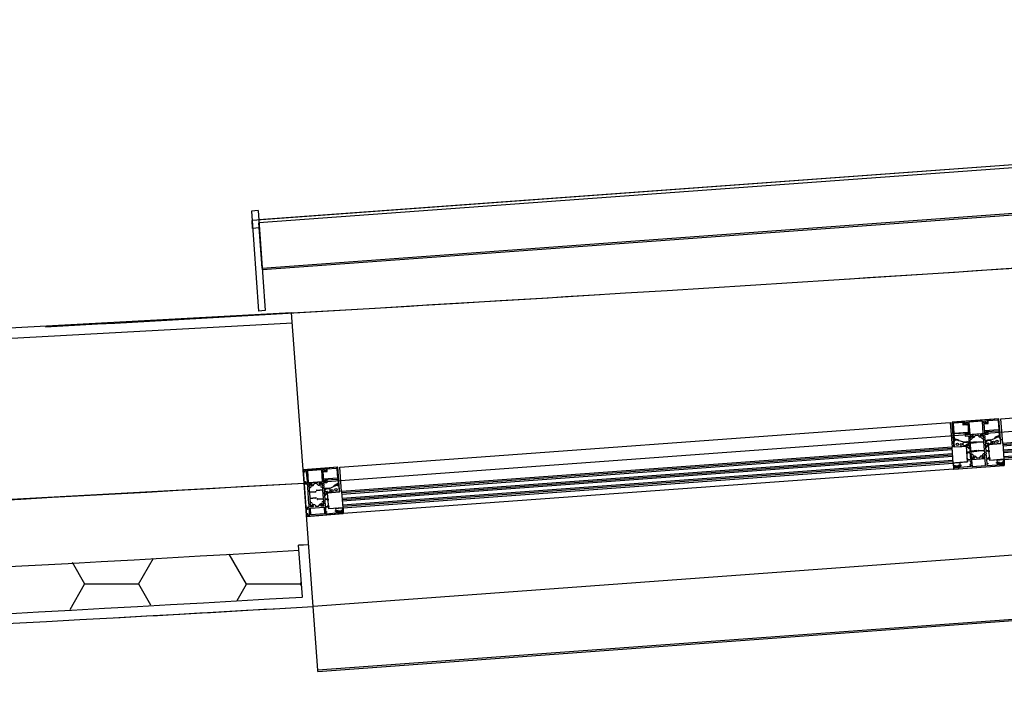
# Model space of a CAD drawing. Header units: millimetres. Extents: x 17842 to 101027, y -6186 to 35801.
# Tile 3 of 14: x 57604 to 59077, y -4580 to -3556. Entities that reach past the tile are written whole.
import ezdxf

# ---------------------------------------------------------------- set-up
doc = ezdxf.new("R2010")
doc.units = ezdxf.units.MM

msp = doc.modelspace()

# ---------------------------------------------------------------- linework, layer by layer
for p, q in [((62061.1, -3556.3), (57952, -3856.3)), ((62051.1, -3557), (57962, -3855.6)), ((62051.4, -3561.4), (57962.3, -3859.9)), ((57967.3, -3927.7), (62056.4, -3629.2)), ((62056.6, -3631.8), (57967.5, -3930.4)), ((57961, -3841.6), (57951, -3842.4)), ((57951, -3842.4), (57961.9, -3992)), ((57961, -3841.6), (57971.9, -3991.2)), ((57952.9, -3868.3), (57952, -3856.3)), ((57962.9, -3867.6), (57952.9, -3868.3)), ((57967.3, -3927.7), (57962.3, -3859.9)), ((57971.9, -3991.2), (57961.9, -3992)), ((58030, -4249.1), (58011.3, -3994.8)), ((59072.2, -4153), (59985.3, -4086.3)), ((58030, -4249.1), (60041.6, -4101.9)), ((59987.9, -4123.2), (59074.9, -4189.8)), ((59988.1, -4125.2), (59075, -4191.8)), ((59988.2, -4127.2), (59075.2, -4193.8)), ((59988.7, -4133.2), (59075.6, -4199.8)), ((59988.8, -4135.2), (59075.8, -4201.8)), ((59989, -4137.1), (59075.9, -4203.8)), ((62032.8, -4141.7), (58043.5, -4433.6)), ((59068.9, -4153.2), (59051.7, -4154.5)), ((59074.9, -4189.8), (59072.2, -4153)), ((59989.4, -4143.1), (59076.4, -4209.8)), ((59989.5, -4145.1), (59076.5, -4211.8)), ((59076.6, -4213.8), (59989.7, -4147.1)), ((58083.3, -4225.2), (58996.4, -4158.5)), ((58996.4, -4158.5), (58999.1, -4195.4)), ((59001.4, -4185.7), (58999.4, -4158.5)), ((58999.6, -4158.3), (59016.8, -4157)), ((59001, -4160.6), (59001.9, -4174.1)), ((59015.7, -4158.5), (59001.9, -4159.5)), ((59016, -4162.7), (59015.7, -4158.5)), ((59021.4, -4162.3), (59016, -4162.7)), ((59016.8, -4157), (59017.2, -4161.4)), ((59017.2, -4161.4), (59019.8, -4161.2)), ((59051.2, -4154.5), (59017.3, -4157)), ((59017.3, -4157), (59017.6, -4160.6)), ((59017.6, -4160.6), (59019.1, -4160.8)), ((59019.1, -4160.8), (59019.6, -4160.8)), ((59019.5, -4158.8), (59022.5, -4158.6)), ((59019.6, -4160.8), (59019.5, -4158.8)), ((59019.8, -4161.2), (59020, -4161)), ((59020.5, -4160.8), (59021.6, -4161.3)), ((59022.5, -4158.6), (59023.1, -4167.3)), ((59023.1, -4167.3), (59023.4, -4167.6)), ((59023.4, -4167.6), (59023.1, -4167.8)), ((59023.1, -4167.8), (59023.8, -4176.6)), ((59044.6, -4156.8), (59024.2, -4158.3)), ((59024.2, -4158.3), (59025.6, -4176.4)), ((59045.9, -4174.9), (59044.6, -4156.8)), ((59049.4, -4156.6), (59046.4, -4156.9)), ((59046.4, -4156.9), (59047, -4165.6)), ((59047, -4165.6), (59046.8, -4165.8)), ((59046.8, -4165.8), (59047.1, -4166.1)), ((59047.1, -4166.1), (59047.7, -4174.8)), ((59048.7, -4158.7), (59047.6, -4159.4)), ((59048, -4160.3), (59053.3, -4160)), ((59049.4, -4159), (59049.2, -4158.8)), ((59049.5, -4158.6), (59049.4, -4156.6)), ((59052.1, -4158.8), (59049.4, -4159)), ((59050, -4158.6), (59049.5, -4158.6)), ((59051.5, -4158.1), (59050, -4158.6)), ((59051.2, -4154.5), (59051.5, -4158.1)), ((59051.7, -4154.5), (59052.1, -4158.8)), ((59053, -4155.8), (59066.9, -4154.8)), ((59053.3, -4160), (59053, -4155.8)), ((59068, -4155.7), (59069, -4169.2)), ((59071.2, -4180.6), (59069.2, -4153.4)), ((59002, -4176.3), (59002.5, -4183.1)), ((59002.5, -4174.5), (59022.9, -4173)), ((59021, -4174.4), (59002.5, -4175.7)), ((59020.1, -4174.8), (59018.7, -4175.3)), ((59018.7, -4175.3), (59018.9, -4178.9)), ((59018.9, -4178.9), (59023.9, -4178.5)), ((59020.6, -4174.8), (59020.1, -4174.8)), ((59020.8, -4176.8), (59020.6, -4174.8)), ((59023.8, -4176.6), (59020.8, -4176.8)), ((59021.1, -4175.7), (59021, -4174.4)), ((59023.3, -4173.8), (59021.6, -4175.8)), ((59023.9, -4178.5), (59024.2, -4181.8)), ((59024.4, -4182.1), (59026.4, -4181.9)), ((59026.2, -4182.3), (59024.7, -4182.4)), ((59025.6, -4176.4), (59045.9, -4174.9)), ((59026.6, -4181.7), (59025.8, -4178.6)), ((59025.9, -4178.7), (59026.7, -4181.7)), ((59026, -4178.4), (59030.3, -4178.1)), ((59026.8, -4178.4), (59026.1, -4178.4)), ((59027.4, -4178.3), (59027, -4178.3)), ((59030.1, -4178.1), (59028.8, -4178.2)), ((59029.2, -4182.8), (59030.4, -4178.4)), ((59030.5, -4178.3), (59029.7, -4180.9)), ((59030, -4181.1), (59030.8, -4181.1)), ((59033.4, -4178.9), (59033.6, -4178.2)), ((59034.1, -4177.8), (59037.7, -4177.5)), ((59038.5, -4178.5), (59038.2, -4177.8)), ((59041.4, -4177.5), (59042.4, -4179.9)), ((59043.3, -4181.7), (59041.4, -4177.6)), ((59045.8, -4177), (59041.5, -4177.3)), ((59042.3, -4180.2), (59041.5, -4180.3)), ((59041.7, -4177.3), (59043, -4177.2)), ((59044.3, -4177.1), (59044.8, -4177)), ((59045, -4177), (59045.6, -4177)), ((59045.9, -4177.2), (59045.6, -4180.3)), ((59045.7, -4180.3), (59046, -4177.2)), ((59045.9, -4180.5), (59047.9, -4180.4)), ((59046.2, -4180.8), (59047.7, -4180.7)), ((59047.7, -4174.8), (59050.7, -4174.6)), ((59047.8, -4172.1), (59049.7, -4173.8)), ((59052.8, -4176.4), (59047.9, -4176.8)), ((59047.9, -4176.8), (59048.1, -4180.1)), ((59068.5, -4169.7), (59048.1, -4171.2)), ((59048.2, -4181.2), (59048.8, -4189.4)), ((59050.1, -4172.2), (59068.7, -4170.9)), ((59050.2, -4173.5), (59050.1, -4172.2)), ((59050.7, -4174.6), (59050.6, -4172.6)), ((59050.6, -4172.6), (59051.1, -4172.6)), ((59051.1, -4172.6), (59052.6, -4172.8)), ((59052.6, -4172.8), (59052.8, -4176.4)), ((59057.6, -4184.4), (59062.7, -4182.3)), ((59062.7, -4182.3), (59068.7, -4179.6)), ((59068.5, -4178.3), (59063.6, -4180.5)), ((59063.9, -4181.7), (59068.8, -4179.5)), ((59069.7, -4178.2), (59068.5, -4178.3)), ((59068.8, -4179.5), (59069.6, -4179.4)), ((59069.2, -4171.3), (59069.7, -4178.2)), ((59069.4, -4181.3), (59069.3, -4179.9)), ((59069.6, -4179.4), (59069.4, -4181.2)), ((59069.4, -4181.2), (59070.7, -4181.1)), ((59071, -4181.2), (59069.4, -4181.3)), ((59072.3, -4189.7), (59071.3, -4181.4)), ((58999.1, -4195.4), (58086, -4262)), ((58999.2, -4197.4), (58086.2, -4264)), ((59001.6, -4189.2), (58998.6, -4189.4)), ((59001.6, -4189.2), (58998.6, -4189.4)), ((59000.8, -4219.3), (58999.1, -4195.4)), ((59001.6, -4194.9), (59001.4, -4186.5)), ((59001.7, -4186.2), (59003.3, -4186.1)), ((59003.2, -4186.1), (59001.9, -4186.2)), ((59001.9, -4195.2), (59013.6, -4194.3)), ((59002.5, -4183.1), (59003.7, -4183)), ((59003.6, -4184.2), (59002.8, -4184.3)), ((59002.8, -4184.3), (59003.2, -4186.1)), ((59003.3, -4186.1), (59003.2, -4184.8)), ((59008.8, -4185.7), (59003.6, -4184.2)), ((59003.7, -4183), (59008.9, -4184.5)), ((59010, -4186.1), (59003.7, -4184.3)), ((59015.4, -4187.5), (59010, -4186.1)), ((59013.6, -4194.3), (59016.1, -4193.9)), ((59015.7, -4187.5), (59021, -4187.1)), ((59015.9, -4191.9), (59015.7, -4189.5)), ((59016.1, -4193.9), (59016.8, -4193.9)), ((59016.6, -4188.4), (59021.1, -4188.1)), ((59019.9, -4192.5), (59020, -4193.5)), ((59020.3, -4193.8), (59020.7, -4193.7)), ((59024.6, -4191.5), (59020.6, -4191.7)), ((59021, -4193.4), (59021, -4193)), ((59021.2, -4192.7), (59024.6, -4192.4)), ((59024.3, -4183), (59024.9, -4191.1)), ((59025, -4192.7), (59025.7, -4202.1)), ((59026.4, -4188), (59026.2, -4184.8)), ((59027.4, -4201), (59026.5, -4189.6)), ((59026.6, -4184.3), (59027.4, -4184.2)), ((59035.4, -4187.7), (59026.7, -4188.3)), ((59026.8, -4189.3), (59035.5, -4188.6)), ((59037.8, -4187.5), (59046.5, -4186.8)), ((59046.6, -4187.8), (59037.9, -4188.5)), ((59046, -4182.9), (59045.3, -4182.9)), ((59046.8, -4186.5), (59046.5, -4183.3)), ((59047.7, -4199.5), (59046.9, -4188.1)), ((59048.9, -4191), (59049.6, -4200.4)), ((59049.1, -4189.7), (59053.1, -4189.4)), ((59052.6, -4190.4), (59049.2, -4190.7)), ((59057.3, -4184.5), (59052, -4184.9)), ((59056.5, -4185.5), (59052, -4185.9)), ((59052.9, -4191.1), (59052.9, -4190.7)), ((59053.6, -4191.3), (59053.2, -4191.4)), ((59053.8, -4190), (59053.9, -4191)), ((59057.9, -4190.9), (59057.1, -4190.9)), ((59057.8, -4188.9), (59057.6, -4186.5)), ((59060.4, -4190.9), (59057.9, -4190.9)), ((59072.1, -4190), (59060.4, -4190.9)), ((59074.5, -4184.4), (59071.5, -4184.6)), ((59074.5, -4184.4), (59071.5, -4184.6)), ((59074.9, -4189.8), (59076.6, -4213.8)), ((58999.4, -4199.4), (58086.3, -4266)), ((58999.8, -4205.4), (58086.7, -4272)), ((58999.9, -4207.3), (58086.9, -4274)), ((59000.1, -4209.3), (58087, -4276)), ((59020.7, -4203.1), (59020.8, -4205)), ((59025.4, -4202.4), (59021, -4202.7)), ((59021.2, -4205.2), (59021.7, -4205.2)), ((59022, -4204.9), (59022, -4204)), ((59022.2, -4203.7), (59025.4, -4203.4)), ((59025.8, -4203.7), (59026.1, -4207.9)), ((59026.1, -4209.1), (59026.5, -4213.9)), ((59028.4, -4208.7), (59026.3, -4208.9)), ((59026.6, -4208.3), (59028.2, -4208.2)), ((59027.7, -4205.8), (59027.5, -4202.6)), ((59036.4, -4200.6), (59027.7, -4201.3)), ((59027.8, -4202.2), (59036.4, -4201.6)), ((59028.9, -4206.2), (59028.2, -4206.2)), ((59028.2, -4212.1), (59028.6, -4208.9)), ((59028.4, -4211.9), (59028.8, -4208.7)), ((59032.7, -4212), (59028.5, -4212.3)), ((59028.8, -4212.2), (59029.9, -4212)), ((59032.7, -4211.5), (59030.8, -4207.4)), ((59031.2, -4211.9), (59032.4, -4211.9)), ((59031.8, -4209.3), (59032.9, -4211.7)), ((59032.8, -4209), (59032, -4209)), ((59036, -4211.4), (59035.7, -4210.7)), ((59040.2, -4211.4), (59036.5, -4211.7)), ((59038.8, -4200.4), (59047.4, -4199.8)), ((59047.5, -4200.8), (59038.8, -4201.4)), ((59040.7, -4211.1), (59040.9, -4210.4)), ((59043.5, -4208.2), (59044.3, -4208.1)), ((59044.5, -4208.4), (59043.8, -4210.9)), ((59044, -4210.7), (59045.2, -4206.3)), ((59044, -4211.1), (59048.3, -4210.8)), ((59045.5, -4210.9), (59044.3, -4211.1)), ((59048, -4210.8), (59046.8, -4210.8)), ((59047, -4204.9), (59047.6, -4204.8)), ((59048.2, -4210.4), (59047.4, -4207.3)), ((59048.4, -4210.6), (59047.7, -4207.6)), ((59048.1, -4204.3), (59047.8, -4201.1)), ((59049.9, -4207.2), (59047.8, -4207.3)), ((59049.5, -4206.7), (59047.9, -4206.8)), ((59049.7, -4201.9), (59050, -4206.1)), ((59049.9, -4200.6), (59054.3, -4200.3)), ((59053.2, -4201.4), (59050, -4201.6)), ((59050.1, -4207.3), (59050.5, -4212.2)), ((59050.5, -4212.2), (59054.2, -4211.9)), ((59053.6, -4202.6), (59053.5, -4201.7)), ((59054.5, -4202.8), (59053.9, -4202.8)), ((59054.1, -4210.5), (59055.2, -4210.3)), ((59054.2, -4211.9), (59054.1, -4210.5)), ((59054.6, -4200.6), (59054.8, -4202.5)), ((59055.2, -4210.3), (59055.5, -4213.2)), ((58080.3, -4225.4), (58028.5, -4229.2)), ((58028.5, -4229.2), (58062.4, -4226.7)), ((58062.4, -4226.7), (58062.6, -4230.3)), ((58080.1, -4225.4), (58062.9, -4226.7)), ((58062.9, -4226.7), (58063.2, -4231)), ((58064.2, -4228), (58078, -4226.9)), ((58083, -4262.2), (58080.3, -4225.4)), ((58082.3, -4252.8), (58080.3, -4225.6)), ((58086, -4262), (58083.3, -4225.2)), ((59000.5, -4215.3), (58087.5, -4282)), ((59000.7, -4217.3), (58087.6, -4284)), ((58087.8, -4286), (59000.8, -4219.3)), ((59000.6, -4219.7), (59001.1, -4223)), ((59021.9, -4217.6), (59000.8, -4219.2)), ((59002.1, -4219.2), (59000.8, -4219.3)), ((59003.1, -4223.2), (59001.1, -4223.3)), ((59001.1, -4223.3), (59001.5, -4228)), ((59001.4, -4223.2), (59004.2, -4223)), ((59001.7, -4228.3), (59077.3, -4222.8)), ((59002.9, -4219.3), (59002.1, -4219.2)), ((59002.7, -4224.2), (59004.2, -4224.1)), ((59002.9, -4226.7), (59002.7, -4224.2)), ((59004.5, -4219.1), (59002.9, -4219.3)), ((59009.8, -4226.2), (59002.9, -4226.7)), ((59003.6, -4224.7), (59004.4, -4225.8)), ((59004.2, -4224.3), (59003.8, -4224.4)), ((59004.2, -4223), (59004.2, -4224.3)), ((59005.2, -4219), (59004.5, -4219.1)), ((59004.9, -4226), (59007.8, -4225.8)), ((59006.4, -4218.9), (59005.2, -4219)), ((59007.1, -4219), (59006.4, -4218.9)), ((59008.7, -4218.8), (59007.1, -4219)), ((59008, -4222.7), (59010.8, -4222.5)), ((59008.1, -4224), (59008, -4222.7)), ((59008.6, -4224), (59008.1, -4224)), ((59008.2, -4223.8), (59009.7, -4223.7)), ((59008.2, -4225.5), (59008.8, -4224.3)), ((59009.5, -4218.7), (59008.7, -4218.8)), ((59012.6, -4222.5), (59009.1, -4222.7)), ((59010.8, -4218.6), (59009.5, -4218.7)), ((59009.7, -4223.7), (59009.8, -4226.2)), ((59011.1, -4222.3), (59011.1, -4218.9)), ((59011.2, -4223.6), (59012.6, -4223.5)), ((59011.3, -4225.8), (59011.2, -4223.6)), ((59027.3, -4224.6), (59011.3, -4225.8)), ((59012.6, -4223.5), (59012.6, -4222.5)), ((59021.5, -4212.8), (59021.6, -4215.7)), ((59022.6, -4212.8), (59021.5, -4212.8)), ((59021.6, -4215.7), (59026.6, -4215.4)), ((59022.7, -4214.2), (59022.6, -4212.8)), ((59026.5, -4213.9), (59022.7, -4214.2)), ((59027, -4221.4), (59025.5, -4221.5)), ((59025.5, -4221.5), (59025.6, -4222.5)), ((59025.6, -4222.5), (59027.1, -4222.4)), ((59026.6, -4215.4), (59027, -4221.4)), ((59027.1, -4222.4), (59027.3, -4224.6)), ((59048.7, -4212.8), (59028.3, -4214.3)), ((59028.3, -4214.3), (59029.1, -4224.5)), ((59029.1, -4224.5), (59049.4, -4223)), ((59049.4, -4223), (59048.7, -4212.8)), ((59055.5, -4213.2), (59050.6, -4213.7)), ((59050.6, -4213.7), (59051, -4219.7)), ((59051, -4219.7), (59052.5, -4219.6)), ((59052.6, -4220.5), (59051.1, -4220.7)), ((59051.1, -4220.7), (59051.2, -4222.9)), ((59051.2, -4222.9), (59067.2, -4221.7)), ((59052.5, -4219.6), (59052.6, -4220.5)), ((59076.6, -4213.6), (59055.7, -4215.2)), ((59065.5, -4218.6), (59069, -4218.3)), ((59065.5, -4219.6), (59065.5, -4218.6)), ((59067, -4219.5), (59065.5, -4219.6)), ((59066.9, -4218.2), (59066.4, -4214.8)), ((59066.7, -4214.5), (59067.9, -4214.4)), ((59067.2, -4221.7), (59067, -4219.5)), ((59070, -4218.2), (59067.2, -4218.4)), ((59067.9, -4214.4), (59068.8, -4214.5)), ((59070, -4219.3), (59068.5, -4219.4)), ((59068.5, -4219.4), (59068.7, -4221.9)), ((59068.7, -4221.9), (59075.7, -4221.4)), ((59068.8, -4214.5), (59070.4, -4214.3)), ((59070.3, -4221), (59069.5, -4219.9)), ((59069.6, -4219.6), (59070.1, -4219.5)), ((59070.1, -4219.5), (59070, -4218.2)), ((59070.4, -4214.3), (59071, -4214.2)), ((59073.6, -4221), (59070.7, -4221.2)), ((59071, -4214.2), (59072.3, -4214.1)), ((59072.3, -4214.1), (59073, -4214.1)), ((59073, -4214.1), (59074.6, -4214)), ((59076.7, -4217.7), (59073.9, -4217.9)), ((59073.9, -4217.9), (59074, -4219.2)), ((59075.5, -4218.9), (59074, -4219)), ((59074, -4219.2), (59074.5, -4219.2)), ((59074.6, -4219.5), (59074, -4220.7)), ((59074.6, -4214), (59075.4, -4213.9)), ((59074.9, -4217.9), (59076.9, -4217.8)), ((59075.4, -4213.9), (59076.6, -4213.8)), ((59075.7, -4221.4), (59075.5, -4218.9)), ((59076.9, -4214.1), (59076.9, -4217.5)), ((59076.9, -4217.8), (59077.3, -4222.8)), ((58028.5, -4229.2), (58033.6, -4299)), ((58028.7, -4232.8), (58028.5, -4229.2)), ((58030.2, -4233), (58028.7, -4232.8)), ((58030.7, -4233), (58030.2, -4233)), ((58033.6, -4230.8), (58030.6, -4231)), ((58030.6, -4231), (58030.7, -4233)), ((58034.2, -4239.5), (58033.6, -4230.8)), ((58034.5, -4239.7), (58034.2, -4239.5)), ((58034.3, -4240), (58034.5, -4239.7)), ((58034.9, -4248.7), (58034.3, -4240)), ((58035.4, -4230.5), (58055.7, -4229)), ((58036.7, -4248.6), (58035.4, -4230.5)), ((62040.8, -4237), (58050.5, -4529.1)), ((58050.6, -4530.9), (62041, -4238.9)), ((58055.7, -4229), (58057, -4247.1)), ((58060.5, -4228.8), (58057.5, -4229)), ((58057.5, -4229), (58058.2, -4237.8)), ((58058.2, -4237.8), (58057.9, -4238)), ((58057.9, -4238), (58058.2, -4238.3)), ((58058.2, -4238.3), (58058.8, -4247)), ((58059.8, -4230.9), (58058.8, -4231.6)), ((58059.1, -4232.5), (58064.5, -4232.1)), ((58060.5, -4231.2), (58060.4, -4231)), ((58060.7, -4230.8), (58060.5, -4228.8)), ((58063.2, -4231), (58060.5, -4231.2)), ((58061.2, -4230.8), (58060.7, -4230.8)), ((58062.6, -4230.3), (58061.2, -4230.8)), ((58064.5, -4232.1), (58064.2, -4228)), ((58079.1, -4227.9), (58080.1, -4241.4)), ((59001.5, -4228.3), (58088.4, -4294.9)), ((58029.8, -4247.5), (58031.2, -4247)), ((58030.1, -4251.1), (58029.8, -4247.5)), ((58043.5, -4433.6), (58030, -4249.1)), ((58043.5, -4433.6), (58030, -4249.1)), ((58035, -4250.7), (58030.1, -4251.1)), ((58031.2, -4247), (58031.8, -4247)), ((58031.8, -4247), (58031.9, -4249)), ((58031.9, -4249), (58034.9, -4248.7)), ((58035.3, -4254.1), (58035, -4250.7)), ((58037.2, -4280.1), (58035.4, -4255.2)), ((58037.5, -4254.1), (58035.5, -4254.3)), ((58035.9, -4254.7), (58037.3, -4254.5)), ((58057, -4247.1), (58036.7, -4248.6)), ((58036.9, -4250.8), (58037.7, -4253.9)), ((58037.8, -4253.9), (58037, -4250.9)), ((58041.4, -4250.3), (58037.1, -4250.6)), ((58037.2, -4250.6), (58038.6, -4250.5)), ((58038.6, -4256.5), (58037.8, -4256.5)), ((58040, -4250.4), (58041.3, -4250.3)), ((58041.5, -4250.6), (58040.2, -4255)), ((58040.9, -4253.1), (58041.6, -4250.5)), ((58041.9, -4253.2), (58041.1, -4253.3)), ((58044.7, -4250.4), (58044.5, -4251.1)), ((58048.8, -4249.7), (58045.2, -4250)), ((58049.6, -4250.7), (58049.3, -4250)), ((58052.5, -4249.7), (58053.6, -4252.1)), ((58054.4, -4253.9), (58052.5, -4249.8)), ((58053.4, -4252.4), (58052.6, -4252.5)), ((58056.9, -4249.1), (58052.7, -4249.5)), ((58052.8, -4249.5), (58054.1, -4249.4)), ((58055.5, -4249.3), (58055.9, -4249.2)), ((58056.1, -4249.2), (58056.8, -4249.2)), ((58057.1, -4255.1), (58056.4, -4255.1)), ((58057, -4249.4), (58056.7, -4252.5)), ((58056.8, -4252.5), (58057.1, -4249.4)), ((58059, -4252.6), (58057, -4252.7)), ((58057.3, -4253), (58058.8, -4252.9)), ((58057.9, -4258.7), (58057.7, -4255.5)), ((58058.8, -4247), (58061.8, -4246.8)), ((58058.9, -4244.3), (58060.8, -4246)), ((58064, -4248.6), (58059, -4249)), ((58059, -4249), (58059.2, -4252.3)), ((58079.6, -4241.9), (58059.2, -4243.4)), ((58059.3, -4253.4), (58059.9, -4261.6)), ((58061.3, -4244.4), (58079.8, -4243.1)), ((58061.4, -4245.7), (58061.3, -4244.4)), ((58061.7, -4244.8), (58062.2, -4244.7)), ((58061.8, -4246.8), (58061.7, -4244.8)), ((58062.2, -4244.7), (58063.7, -4245)), ((58063.7, -4245), (58064, -4248.6)), ((58068.7, -4256.6), (58073.8, -4254.5)), ((58073.8, -4254.5), (58079.8, -4251.8)), ((58079.6, -4250.5), (58074.7, -4252.7)), ((58075, -4253.9), (58079.9, -4251.7)), ((58080.8, -4250.4), (58079.6, -4250.5)), ((58079.9, -4251.7), (58080.7, -4251.6)), ((58080.3, -4243.5), (58080.8, -4250.4)), ((58080.5, -4253.5), (58080.4, -4252.1)), ((58082.1, -4253.4), (58080.5, -4253.5)), ((58080.7, -4251.6), (58080.6, -4253.4)), ((58080.6, -4253.4), (58081.9, -4253.3)), ((58084.8, -4245.9), (58081.8, -4246.1)), ((58084.8, -4245.9), (58081.8, -4246.1)), ((58083.5, -4261.9), (58082.4, -4253.6)), ((58037.4, -4257.1), (58037.7, -4262.2)), ((58037.8, -4263.8), (58038.4, -4271.2)), ((58038.1, -4262.5), (58046.7, -4261.9)), ((58046.8, -4262.9), (58038.1, -4263.5)), ((58038.7, -4271.5), (58047.4, -4270.9)), ((58048.9, -4259.7), (58057.6, -4259)), ((58057.7, -4260), (58049, -4260.7)), ((58058.8, -4271.7), (58058, -4260.3)), ((58060, -4263.2), (58060.7, -4272.6)), ((58060.2, -4261.9), (58064.2, -4261.6)), ((58063.7, -4262.6), (58060.3, -4262.9)), ((58068.4, -4256.7), (58063.1, -4257.1)), ((58067.6, -4257.7), (58063.1, -4258.1)), ((58064, -4263.3), (58064, -4262.9)), ((58064.8, -4263.5), (58064.4, -4263.6)), ((58065, -4262.2), (58065, -4263.2)), ((58065.1, -4263.6), (58083, -4262.2)), ((58066.8, -4287.5), (58065.1, -4263.6)), ((58069, -4263.1), (58068.3, -4263.1)), ((58068.9, -4261.1), (58068.7, -4258.7)), ((58071.5, -4263.1), (58069, -4263.1)), ((58083.2, -4262.2), (58071.5, -4263.1)), ((58086, -4262), (58087.8, -4286)), ((58032.6, -4285), (58037.5, -4284.6)), ((58032.8, -4288.6), (58032.6, -4285)), ((58037.5, -4284.6), (58037.3, -4281.3)), ((58037.5, -4281.1), (58039.5, -4280.9)), ((58039.2, -4280.5), (58037.8, -4280.6)), ((58038.5, -4272.8), (58038.9, -4278)), ((58047.5, -4271.9), (58038.8, -4272.5)), ((58039.4, -4278.5), (58040.2, -4278.4)), ((58039.7, -4281.1), (58039.4, -4284.3)), ((58039.5, -4284.3), (58039.8, -4281)), ((58039.5, -4286.5), (58059.8, -4285)), ((58039.6, -4284.5), (58043.9, -4284.2)), ((58041.1, -4284.2), (58039.7, -4284.4)), ((58042.1, -4279.6), (58043.9, -4283.8)), ((58043.8, -4284.2), (58042.5, -4284.2)), ((58044, -4283.9), (58043, -4281.5)), ((58043.1, -4281.2), (58043.9, -4281.2)), ((58046.9, -4282.9), (58047.2, -4283.6)), ((58047.7, -4283.9), (58051.3, -4283.6)), ((58049.9, -4272.6), (58058.6, -4272)), ((58058.6, -4273), (58050, -4273.6)), ((58051.8, -4283.3), (58052, -4282.5)), ((58054.6, -4280.4), (58055.4, -4280.3)), ((58055.7, -4280.6), (58054.9, -4283.1)), ((58055.1, -4282.9), (58056.3, -4278.5)), ((58055.1, -4283.3), (58059.4, -4283)), ((58056.6, -4283.1), (58055.4, -4283.3)), ((58059.1, -4283), (58057.9, -4283)), ((58058.1, -4277.1), (58058.7, -4277)), ((58059.4, -4282.6), (58058.6, -4279.5)), ((58059.6, -4282.8), (58058.8, -4279.7)), ((58059.2, -4276.5), (58059, -4273.3)), ((58060.7, -4278.9), (58059, -4279)), ((58059, -4279.5), (58061, -4279.4)), ((58059.8, -4285), (58060.6, -4295.2)), ((58060.8, -4274.1), (58061.1, -4278.3)), ((58061, -4272.8), (58065.4, -4272.5)), ((58064.3, -4273.6), (58061.1, -4273.8)), ((58061.2, -4279.5), (58061.6, -4284.4)), ((58061.6, -4284.4), (58065.4, -4284.1)), ((58066.7, -4285.4), (58061.7, -4285.9)), ((58061.7, -4285.9), (58062.1, -4291.9)), ((58064.7, -4274.8), (58064.6, -4273.9)), ((58065.6, -4275), (58065, -4275)), ((58065.3, -4282.7), (58066.4, -4282.5)), ((58065.4, -4284.1), (58065.3, -4282.7)), ((58065.7, -4272.8), (58065.9, -4274.7)), ((58066.4, -4282.5), (58066.7, -4285.4)), ((58034.3, -4288.9), (58032.8, -4288.6)), ((58033.3, -4295.4), (58034.8, -4294.9)), ((58033.6, -4299), (58033.3, -4295.4)), ((58033.6, -4299), (58088.4, -4294.9)), ((58088.2, -4295), (58033.6, -4299)), ((58034.8, -4288.8), (58034.3, -4288.9)), ((58037.7, -4286.4), (58034.7, -4286.7)), ((58034.7, -4286.7), (58034.8, -4288.8)), ((58034.8, -4294.9), (58035.3, -4294.8)), ((58035.3, -4294.8), (58035.4, -4297)), ((58035.4, -4297), (58038.4, -4296.8)), ((58038.4, -4296.8), (58037.7, -4286.4)), ((58040.2, -4296.7), (58039.5, -4286.5)), ((58060.6, -4295.2), (58040.2, -4296.7)), ((58062.1, -4291.9), (58063.6, -4291.7)), ((58063.7, -4292.7), (58062.2, -4292.9)), ((58062.2, -4292.9), (58062.4, -4295)), ((58062.4, -4295), (58078.3, -4293.9)), ((58063.6, -4291.7), (58063.7, -4292.7)), ((58087.8, -4286), (58066.8, -4287.5)), ((58076.6, -4290.8), (58080.1, -4290.5)), ((58076.7, -4291.8), (58076.6, -4290.8)), ((58078.2, -4291.7), (58076.7, -4291.8)), ((58078, -4290.4), (58077.5, -4287)), ((58077.8, -4286.7), (58079.1, -4286.6)), ((58078.3, -4293.9), (58078.2, -4291.7)), ((58081.1, -4290.4), (58078.4, -4290.6)), ((58079.1, -4286.6), (58079.9, -4286.6)), ((58081.1, -4291.5), (58079.7, -4291.6)), ((58079.7, -4291.6), (58079.8, -4294.1)), ((58079.8, -4294.1), (58086.8, -4293.6)), ((58079.9, -4286.6), (58081.5, -4286.5)), ((58081.4, -4293.2), (58080.6, -4292.1)), ((58080.7, -4291.8), (58081.2, -4291.7)), ((58081.2, -4291.7), (58081.1, -4290.4)), ((58081.5, -4286.5), (58082.2, -4286.4)), ((58084.7, -4293.2), (58081.8, -4293.4)), ((58082.2, -4286.4), (58083.4, -4286.3)), ((58083.4, -4286.3), (58084.1, -4286.3)), ((58084.1, -4286.3), (58085.7, -4286.2)), ((58087.8, -4289.9), (58085, -4290.1)), ((58085, -4290.1), (58085.1, -4291.4)), ((58086.6, -4291.1), (58085.1, -4291.2)), ((58085.1, -4291.4), (58085.6, -4291.4)), ((58085.8, -4291.7), (58085.2, -4292.9)), ((58085.7, -4286.2), (58086.5, -4286.1)), ((58086.1, -4290.1), (58088.1, -4290)), ((58086.5, -4286.1), (58087.7, -4286)), ((58086.8, -4293.6), (58086.6, -4291.1)), ((58088.4, -4294.9), (58087.8, -4286)), ((58088.1, -4286.3), (58088.1, -4289.7)), ((58088.1, -4290), (58088.4, -4294.7)), ((58029.2, -4341.8), (58021.7, -4342.2)), ((58027.4, -4419.5), (58021.7, -4342.2)), ((58036.7, -4341.4), (58029.2, -4341.8)), ((58050.5, -4529.1), (58043.5, -4433.6)), ((58050.6, -4530.9), (58050.5, -4529.1))]:
    msp.add_line(p, q)
at = {"extrusion": (0, 0, -1)}
for p, q in [((59069.2, -4153.2), (58999.4, -4158.3)), ((59071.9, -4190.1), (59069.2, -4153.2)), ((58999.4, -4158.3), (59002.1, -4195.2)), ((59002.1, -4195.2), (59020, -4193.8)), ((59020, -4193.8), (59021.8, -4217.8)), ((59053.9, -4191.4), (59071.9, -4190.1)), ((59055.7, -4215.3), (59053.9, -4191.4)), ((59021.8, -4217.8), (59000.8, -4219.3)), ((59000.8, -4219.3), (59001.5, -4228.3)), ((59001.5, -4228.3), (59077.3, -4222.8)), ((59076.6, -4213.8), (59055.7, -4215.3)), ((59077.3, -4222.8), (59076.6, -4213.8))]:
    msp.add_line(p, q, dxfattribs=at)
at = {"linetype": 'Continuous'}
for p, q in [((57943.8, -4400.1), (57918, -4355.3)), ((57701.9, -4400.1), (57683.3, -4368)), ((57782.2, -4400.4), (57804.7, -4361.4)), ((57679.8, -4438), (57701.6, -4400.4)), ((57701.5, -4400), (57782.1, -4400)), ((57800.6, -4431.5), (57782.5, -4400.1)), ((57929.6, -4424.5), (57943.5, -4400.4)), ((57943.4, -4400), (58024, -4400)), ((58024.1, -4400.4), (58025.8, -4397.6)), ((58026.2, -4403.1), (58024.5, -4400.1))]:
    msp.add_line(p, q, dxfattribs=at)
for points in [[(58011.3, -3994.8), (57102.9, -4044.2), (56194.1, -4087.4), (55285, -4124.3)], [(55270, -4139.9), (56184.4, -4102.9), (57098.6, -4059.5), (58012.4, -4009.7)], [(55455, -4373.1), (56313.6, -4337.4), (57171.9, -4296), (58030, -4249.1)]]:
    msp.add_lwpolyline(points)
for centre, radius in [((59028.2, -4178.9), 0.55), ((59043.7, -4177.7), 0.55), ((59007.1, -4191), 1.75), ((59012.6, -4191.6), 1.5), ((59060.9, -4188.1), 1.5), ((59066.3, -4186.7), 1.75), ((59030.5, -4211.4), 0.526), ((59046.1, -4210.2), 0.526), ((59006.2, -4224.2), 1), ((59072, -4219.4), 1), ((58039.3, -4251.1), 0.55), ((58054.8, -4249.9), 0.55), ((58072, -4260.3), 1.5), ((58077.5, -4258.9), 1.75), ((58041.7, -4283.6), 0.55), ((58057.2, -4282.4), 0.526), ((58083.2, -4291.6), 1)]:
    msp.add_circle(centre, radius)
for centre, radius, start, end in [((50400, 127413.9), 131628.9, 273.314937, 275.056134), ((50400, 127413.9), 131628.9, 273.676451, 274.130169), ((50400, 127413.9), 131628.9, 273.154298, 273.516162), ((59069, -4153.5), 0.25, 4.1756, 94.1756), ((58999.7, -4158.5), 0.25, 94.1756, 184.1756), ((59002, -4160.5), 1, 94.1756, 184.1756), ((59020.3, -4161.2), 0.4, 64.1756, 154.1756), ((59021.4, -4161.8), 0.5, 274.1756, 64.1756), ((59047.9, -4159.8), 0.5, 124.1755, 274.1756), ((59048.9, -4159.1), 0.4, 34.1756, 124.1755), ((59067, -4155.8), 1, 4.1756, 94.1756), ((59002.4, -4174), 0.5, 184.1756, 274.1756), ((59002.5, -4176.2), 0.5, 94.1756, 184.1756), ((59021.4, -4175.6), 0.307, 185.4384, 318.6912), ((59023, -4173.5), 0.493, 318.8827, 94.9478), ((59024.4, -4181.9), 0.2, 172.0732, 274.1756), ((59024.7, -4182.9), 0.465, 92.3628, 188.5696), ((59026, -4178.6), 0.2, 94.1756, 194.1756), ((59026.3, -4178.7), 0.325, 108.3943, 173.7551), ((59026, -4181.7), 0.648, 280.1337, 0.0052), ((59026.4, -4181.7), 0.2, 274.1756, 14.1756), ((59027, -4179), 0.698, 84.3212, 103.622), ((59027.5, -4178.5), 0.2, 321.7826, 94.1756), ((59027.2, -4182.2), 2, 274.1756, 344.1719), ((59028.2, -4178.9), 0.6, 157.9485, 274.1756), ((59028.2, -4178.9), 0.6, 274.1756, 40.9988), ((59028.8, -4178.4), 0.2, 94.1756, 195.8268), ((59029.9, -4180.9), 0.2, 164.1719, 274.1756), ((59030.1, -4178.4), 0.302, 3.7521, 90.5355), ((59030.3, -4178.3), 0.2, 344.1719, 94.1756), ((59030.5, -4178.1), 3, 274.1756, 344.1837), ((59034.1, -4178.3), 0.5, 94.1756, 164.1837), ((59037.7, -4178), 0.5, 24.1674, 94.1756), ((59041.2, -4177.3), 3, 204.1674, 274.1756), ((59041.5, -4177.5), 0.2, 94.1756, 204.1792), ((59041.7, -4177.6), 0.302, 97.8156, 184.599), ((59042.3, -4180), 0.2, 274.1756, 24.1792), ((59043, -4177.4), 0.2, 352.5243, 94.1756), ((59043.7, -4177.7), 0.6, 147.3523, 274.1756), ((59045.1, -4180.9), 2, 204.1792, 274.1756), ((59043.7, -4177.7), 0.6, 274.1756, 30.4026), ((59044.4, -4177.3), 0.2, 94.1756, 226.5685), ((59044.9, -4177.7), 0.698, 84.7291, 104.0299), ((59045.6, -4177.3), 0.325, 14.596, 79.9568), ((59046.2, -4180.2), 0.648, 188.3459, 268.2174), ((59045.9, -4180.3), 0.2, 174.1756, 274.1756), ((59045.8, -4177.2), 0.2, 354.1756, 94.1756), ((59048.1, -4171.7), 0.493, 93.4033, 229.4684), ((59047.7, -4181.2), 0.465, 359.7815, 95.9883), ((59047.9, -4180.2), 0.2, 274.1756, 16.2779), ((59049.9, -4173.6), 0.307, 229.6599, 2.9127), ((59063.8, -4181.1), 0.6, 114.1756, 279.1162), ((59068.5, -4169.2), 0.5, 274.1756, 4.1756), ((59068.7, -4171.4), 0.5, 4.1756, 94.1756), ((59068.8, -4180), 0.485, 12.0699, 110.4173), ((59070.7, -4180.6), 0.5, 274.1756, 4.1756), ((59071, -4181.4), 0.267, 16.745, 101.4574), ((59001.9, -4185.7), 0.5, 184.1756, 274.1756), ((59001.7, -4186.5), 0.267, 86.8937, 171.6061), ((59001.9, -4194.9), 0.3, 180.8091, 274.1756), ((59003.6, -4184.8), 0.485, 77.9338, 176.2812), ((59008.8, -4185.1), 0.6, 269.2349, 74.1756), ((59015.7, -4186.5), 1, 254.9816, 274.1756), ((59016.7, -4189.4), 1, 94.1756, 184.1756), ((59016.9, -4191.9), 1, 184.1756, 274.1756), ((59016.9, -4194.9), 1, 79.3296, 94.1756), ((59014.3, -4208.5), 15.9, 46.9571, 80.3586), ((59014.3, -4208.5), 14.9, 47.197, 79.3296), ((59020.6, -4192.4), 0.7, 94.1756, 184.1756), ((59020.3, -4193.5), 0.3, 180.4729, 274.1756), ((59020.7, -4193.4), 0.3, 274.1756, 4.1756), ((59021.3, -4190.6), 3.5, 4.1756, 94.1756), ((59021.3, -4193), 0.3, 94.1756, 184.1397), ((59021.3, -4190.6), 2.5, 4.1756, 94.1756), ((59024.3, -4190.4), 0.5, 184.1756, 4.1756), ((59024.8, -4197.3), 0.5, 219.7895, 46.9571), ((59024.5, -4191.1), 0.341, 277.0228, 357.2685), ((59024.6, -4192.8), 0.357, 13.1831, 90.4573), ((59026.7, -4184.8), 0.5, 94.1756, 184.1756), ((59026.7, -4188), 0.3, 184.1756, 274.1756), ((59026.8, -4189.6), 0.3, 94.1756, 184.1756), ((59035.4, -4188.2), 0.5, 4.1756, 94.1756), ((59035.4, -4188.2), 0.5, 274.1756, 4.1756), ((59037.9, -4188), 0.5, 94.1756, 184.1756), ((59037.9, -4188), 0.5, 184.1756, 274.1756), ((59046, -4183.4), 0.5, 4.1756, 94.1756), ((59046.5, -4186.5), 0.3, 274.1756, 4.1756), ((59046.6, -4188.1), 0.3, 4.1756, 94.1756), ((59052.2, -4188.4), 3.5, 94.1756, 184.1756), ((59049.2, -4188.6), 0.5, 184.1756, 4.1756), ((59049.1, -4189.3), 0.341, 191.0826, 271.3283), ((59049.2, -4191), 0.357, 97.8939, 175.168), ((59049.7, -4195.5), 0.5, 141.394, 328.5616), ((59061.8, -4205.1), 15.9, 107.9925, 141.394), ((59052.2, -4188.4), 2.5, 94.1756, 184.1756), ((59061.8, -4205.1), 14.9, 109.0215, 141.1541), ((59052.6, -4190.7), 0.3, 4.2114, 94.1756), ((59053.2, -4191.1), 0.3, 184.1756, 274.1756), ((59053.1, -4190.1), 0.7, 4.1756, 94.1756), ((59053.6, -4191), 0.3, 274.1756, 7.8782), ((59056.6, -4186.5), 1, 4.1756, 94.1756), ((59056.8, -4189), 1, 274.1756, 4.1756), ((59057.2, -4191.9), 1, 94.1756, 109.0215), ((59057.2, -4183.5), 1, 274.1756, 293.3695), ((59072, -4189.7), 0.3, 274.1756, 7.542), ((59021, -4203), 0.3, 94.1756, 184.1756), ((59021.1, -4204.9), 0.3, 184.1756, 274.1756), ((59021.7, -4204.9), 0.3, 274.1756, 4.1756), ((59022.3, -4204), 0.3, 94.1756, 184.1756), ((59025.3, -4202.1), 0.357, 277.8939, 355.168), ((59025.5, -4203.7), 0.3, 4.1756, 94.1756), ((59026.6, -4207.9), 0.5, 184.1756, 274.1756), ((59026.3, -4209.1), 0.2, 94.1756, 184.1756), ((59027.7, -4201), 0.3, 184.1756, 274.1756), ((59027.8, -4202.5), 0.3, 94.1756, 184.1756), ((59028.2, -4205.7), 0.5, 184.1756, 274.1756), ((59028.3, -4208.7), 0.5, 7.3061, 94.1756), ((59028.4, -4212.1), 0.2, 174.1756, 274.1756), ((59028.4, -4208.9), 0.2, 354.1756, 94.1756), ((59028.7, -4211.9), 0.3, 173.7247, 278.6649), ((59029, -4208.2), 2, 24.1756, 94.1756), ((59030.5, -4211.4), 0.6, 94.1756, 210.4026), ((59029.9, -4211.8), 0.2, 274.1756, 46.5685), ((59030.5, -4211.4), 0.6, 337.9485, 94.1756), ((59031.3, -4211.7), 0.2, 141.7826, 259.2684), ((59032, -4209.2), 0.2, 94.1756, 204.1792), ((59032.4, -4211.6), 0.3, 269.5947, 24.1756), ((59032.7, -4211.8), 0.2, 274.1756, 24.1792), ((59033, -4212), 3, 24.1674, 94.1756), ((59036.5, -4211.2), 0.5, 204.1674, 274.1756), ((59036.4, -4201.1), 0.5, 4.1756, 94.1756), ((59036.4, -4201.1), 0.5, 274.1756, 4.1756), ((59038.8, -4200.9), 0.5, 94.1756, 184.1756), ((59038.8, -4200.9), 0.5, 184.1756, 274.1756), ((59040.2, -4210.9), 0.5, 274.1756, 344.1837), ((59043.7, -4211.2), 3, 94.1756, 164.1837), ((59044, -4210.9), 0.2, 164.1719, 274.1756), ((59044.2, -4210.8), 0.3, 164.1756, 278.7564), ((59044.3, -4208.3), 0.2, 344.1719, 94.1756), ((59047.1, -4206.9), 2, 94.1756, 164.1756), ((59046.1, -4210.2), 0.6, 94.1756, 210.4026), ((59045.4, -4210.7), 0.2, 289.0827, 46.5685), ((59046.1, -4210.2), 0.6, 337.9485, 94.1756), ((59046.8, -4210.6), 0.2, 141.7826, 274.1756), ((59047.4, -4199.5), 0.3, 274.1756, 4.1756), ((59047.9, -4207.3), 0.5, 94.1756, 181.045), ((59047.5, -4201.1), 0.3, 4.1756, 94.1756), ((59047.6, -4204.3), 0.5, 274.1756, 4.1756), ((59047.9, -4207.5), 0.2, 94.1756, 194.1756), ((59048, -4210.5), 0.3, 269.6862, 14.6264), ((59048.3, -4210.6), 0.2, 274.1756, 14.1756), ((59049.5, -4206.2), 0.5, 274.1756, 4.1756), ((59049.9, -4200.3), 0.357, 193.1831, 270.4573), ((59050, -4201.9), 0.3, 94.1756, 184.1756), ((59049.9, -4207.4), 0.2, 4.1756, 94.1756), ((59053.2, -4201.7), 0.3, 4.1756, 94.1756), ((59053.9, -4202.5), 0.3, 184.1756, 274.1756), ((59054.3, -4200.6), 0.3, 4.1756, 94.1756), ((59054.5, -4202.5), 0.3, 274.1756, 4.1756), ((58078.1, -4227.9), 1, 4.1756, 94.1756), ((58080.1, -4225.6), 0.25, 4.1756, 94.1756), ((59000.9, -4219.6), 0.3, 94.1756, 187.4774), ((59001.3, -4223), 0.226, 179.7482, 292.9661), ((59003.2, -4224.2), 1, 4.1756, 94.1756), ((59003.8, -4224.6), 0.2, 103.6379, 214.1756), ((59004.8, -4225.5), 0.5, 214.1756, 274.1756), ((59007.7, -4225.3), 0.5, 274.1756, 334.1756), ((59009.2, -4223.7), 1, 94.1756, 184.1756), ((59008.6, -4224.2), 0.2, 334.1756, 84.7132), ((59010.8, -4218.9), 0.3, 0.8737, 94.1756), ((59010.8, -4222.3), 0.227, 254.9077, 8.4135), ((59066.7, -4214.8), 0.3, 94.1756, 187.4774), ((59067.2, -4218.2), 0.227, 179.9377, 293.4434), ((59069, -4219.3), 1, 4.1756, 94.1756), ((59069.7, -4219.8), 0.2, 103.6379, 214.1756), ((59070.7, -4220.7), 0.5, 214.1756, 274.1756), ((59073.6, -4220.5), 0.5, 274.1756, 334.1756), ((59075, -4218.9), 1, 94.1756, 184.1756), ((59074.4, -4219.4), 0.2, 334.1756, 84.7132), ((59076.6, -4214.1), 0.3, 0.8737, 94.1756), ((59076.7, -4217.5), 0.226, 255.385, 8.6029), ((59077, -4222.5), 0.25, 274.1756, 4.1756), ((58059, -4232), 0.5, 124.1755, 274.1756), ((58060, -4231.3), 0.4, 34.1756, 124.1755), ((58079.6, -4241.4), 0.5, 274.1756, 4.1756), ((59001.7, -4228), 0.25, 184.1756, 274.1756), ((50400, 127413.8), 131883.8, 272.005354, 273.316621), ((58035.5, -4254.1), 0.2, 184.1756, 274.1756), ((58035.9, -4255.2), 0.5, 94.1756, 184.1756), ((58037.1, -4250.8), 0.2, 94.1756, 194.1756), ((58037.3, -4250.9), 0.301, 103.8909, 175.682), ((58037.3, -4254), 0.5, 274.1756, 14.1756), ((58037.5, -4253.9), 0.2, 274.1756, 14.1756), ((58038.7, -4250.7), 0.2, 309.2386, 94.1756), ((58038.5, -4254.7), 1.75, 271.5487, 351.4342), ((58039.3, -4251.1), 0.6, 160.9828, 274.1756), ((58039.3, -4251.1), 0.6, 274.1756, 30.4026), ((58040, -4250.6), 0.2, 94.1756, 226.5685), ((58041.1, -4253.1), 0.2, 164.1719, 274.1756), ((58041.3, -4250.5), 0.185, 344.1702, 86.1085), ((58041.4, -4250.5), 0.2, 344.1719, 94.1756), ((58041.7, -4250.3), 3, 274.1756, 344.1837), ((58045.2, -4250.5), 0.5, 94.1756, 164.1837), ((58048.9, -4250.2), 0.5, 24.1674, 94.1756), ((58052.4, -4249.5), 3, 204.1674, 274.1756), ((58052.9, -4249.8), 0.302, 97.8156, 184.599), ((58052.7, -4249.7), 0.2, 94.1756, 204.1792), ((58053.4, -4252.2), 0.2, 274.1756, 24.1792), ((58054.1, -4249.6), 0.2, 352.5243, 94.1756), ((58054.8, -4249.9), 0.6, 147.3523, 274.1756), ((58056.2, -4253.1), 2, 204.1792, 274.1756), ((58054.8, -4249.9), 0.6, 274.1756, 30.4026), ((58055.5, -4249.5), 0.2, 94.1756, 226.5685), ((58056, -4249.9), 0.698, 84.7291, 104.0299), ((58057.3, -4252.4), 0.648, 188.3459, 268.2174), ((58056.7, -4249.5), 0.325, 14.596, 79.9568), ((58057, -4252.5), 0.2, 174.1756, 274.1756), ((58056.9, -4249.3), 0.2, 354.1756, 94.1756), ((58057.2, -4255.6), 0.5, 4.1756, 94.1756), ((58059.2, -4243.9), 0.493, 93.4033, 229.4684), ((58058.8, -4253.4), 0.465, 359.7815, 95.9883), ((58059, -4252.4), 0.2, 274.1756, 16.2779), ((58061, -4245.7), 0.307, 229.6599, 2.9127), ((58074.9, -4253.3), 0.6, 114.1756, 279.1162), ((58079.8, -4243.6), 0.5, 4.1756, 94.1756), ((58080, -4252.2), 0.485, 12.0699, 110.4173), ((58081.8, -4252.8), 0.5, 274.1756, 4.1756), ((58082.1, -4253.6), 0.267, 16.745, 101.4574), ((58037.9, -4257), 0.5, 94.1756, 184.1756), ((58038, -4262.2), 0.3, 184.1756, 274.1756), ((58038.1, -4263.8), 0.3, 94.1756, 184.1756), ((58046.8, -4262.4), 0.5, 4.1756, 94.1756), ((58046.8, -4262.4), 0.5, 274.1756, 4.1756), ((58047.4, -4271.4), 0.5, 4.1756, 94.1756), ((58049, -4260.2), 0.5, 94.1756, 184.1756), ((58049, -4260.2), 0.5, 184.1756, 274.1756), ((58057.6, -4258.7), 0.3, 274.1756, 4.1756), ((58057.7, -4260.3), 0.3, 4.1756, 94.1756), ((58063.3, -4260.6), 3.5, 94.1756, 184.1756), ((58060.3, -4260.8), 0.5, 184.1756, 4.1756), ((58060.2, -4261.5), 0.341, 191.0826, 271.3283), ((58060.4, -4263.2), 0.357, 97.8939, 175.168), ((58060.8, -4267.7), 0.5, 141.394, 328.5616), ((58072.9, -4277.3), 15.9, 107.9925, 141.394), ((58063.3, -4260.6), 2.5, 94.1756, 184.1756), ((58072.9, -4277.3), 14.9, 109.0215, 141.1541), ((58063.7, -4262.9), 0.3, 4.2114, 94.1756), ((58064.3, -4263.3), 0.3, 184.1756, 274.1756), ((58064.3, -4262.3), 0.7, 4.1756, 94.1756), ((58064.7, -4263.2), 0.3, 274.1756, 7.8782), ((58067.7, -4258.7), 1, 4.1756, 94.1756), ((58067.9, -4261.2), 1, 274.1756, 4.1756), ((58068.3, -4264.1), 1, 94.1756, 109.0215), ((58068.3, -4255.7), 1, 274.1756, 293.3695), ((58083.2, -4261.9), 0.3, 274.1756, 7.542), ((58037.7, -4280.1), 0.5, 184.1756, 274.1756), ((58037.5, -4281.3), 0.2, 94.1756, 196.2776), ((58038.7, -4271.2), 0.3, 184.1756, 274.1756), ((58038.8, -4272.8), 0.3, 94.1756, 184.1756), ((58039.4, -4278), 0.5, 184.1756, 274.1756), ((58039.3, -4281), 0.5, 355.1196, 94.1756), ((58039.6, -4284.3), 0.2, 174.1756, 274.1756), ((58039.5, -4281.1), 0.2, 354.1756, 94.1756), ((58039.7, -4284.2), 0.3, 209.1313, 263.0856), ((58040.4, -4280.2), 1.8, 18.2237, 96.2235), ((58041.7, -4283.6), 0.6, 94.1756, 210.4026), ((58041.1, -4284.1), 0.2, 287.6623, 46.5685), ((58041.7, -4283.6), 0.6, 337.9485, 94.1756), ((58042.4, -4284), 0.2, 141.7826, 280.743), ((58043.1, -4281.4), 0.2, 94.1756, 204.1792), ((58043.8, -4283.9), 0.22, 269.5406, 44.7597), ((58044.2, -4284.1), 3, 24.1674, 94.1756), ((58043.9, -4284), 0.2, 274.1756, 24.1792), ((58047.6, -4283.4), 0.5, 204.1674, 274.1756), ((58047.4, -4271.4), 0.5, 274.1756, 4.1756), ((58049.9, -4273.1), 0.5, 94.1756, 184.1756), ((58049.9, -4273.1), 0.5, 184.1756, 274.1756), ((58051.3, -4283.1), 0.5, 274.1756, 344.1837), ((58054.9, -4283.4), 3, 94.1756, 164.1837), ((58055.1, -4283.1), 0.2, 164.1719, 274.1756), ((58055.4, -4283), 0.3, 164.1756, 278.7564), ((58055.5, -4280.5), 0.2, 344.1719, 94.1756), ((58058.2, -4279), 2, 94.1756, 164.1756), ((58057.2, -4282.4), 0.6, 94.1756, 210.4026), ((58056.5, -4282.9), 0.2, 289.0827, 46.5685), ((58057.2, -4282.4), 0.6, 337.9485, 94.1756), ((58057.9, -4282.8), 0.2, 141.7826, 274.1756), ((58058.5, -4271.7), 0.3, 274.1756, 4.1756), ((58058.7, -4273.3), 0.3, 4.1756, 94.1756), ((58059.1, -4279.5), 0.5, 94.1756, 181.045), ((58058.7, -4276.5), 0.5, 274.1756, 4.1756), ((58059, -4279.7), 0.2, 94.1756, 194.1756), ((58059.1, -4282.7), 0.3, 269.6862, 14.6264), ((58059.4, -4282.8), 0.2, 274.1756, 14.1756), ((58061, -4272.5), 0.357, 193.1831, 270.4573), ((58060.6, -4278.4), 0.5, 274.1756, 4.1756), ((58061.1, -4274.1), 0.3, 94.1756, 184.1756), ((58061, -4279.6), 0.2, 4.1756, 94.1756), ((58064.3, -4273.9), 0.3, 4.1756, 94.1756), ((58065, -4274.7), 0.3, 184.1756, 274.1756), ((58065.4, -4272.8), 0.3, 4.1756, 94.1756), ((58065.6, -4274.7), 0.3, 274.1756, 4.1756), ((58077.8, -4287), 0.3, 94.1756, 187.4774), ((58078.3, -4290.4), 0.227, 179.9377, 293.4434), ((58080.2, -4291.5), 1, 4.1756, 94.1756), ((58080.8, -4292), 0.2, 103.6379, 214.1756), ((58081.8, -4292.9), 0.5, 214.1756, 274.1756), ((58084.7, -4292.7), 0.5, 274.1756, 334.1756), ((58086.1, -4291.1), 1, 94.1756, 184.1756), ((58085.6, -4291.6), 0.2, 334.1756, 84.7132), ((58087.8, -4286.3), 0.3, 0.8737, 94.1756), ((58087.8, -4289.7), 0.226, 255.385, 8.6029), ((58088.2, -4294.7), 0.25, 274.1756, 4.1756), ((50400, 127413.9), 131983.9, 271.938216, 273.310766), ((50400, 127413.9), 132053.9, 271.938212, 273.31123), ((50400, 127413.9), 132068.9, 271.931704, 273.317837), ((50400, 127413.9), 132068.9, 273.188894, 273.299612)]:
    msp.add_arc(centre, radius, start, end)

doc.saveas('drawing.dxf')
